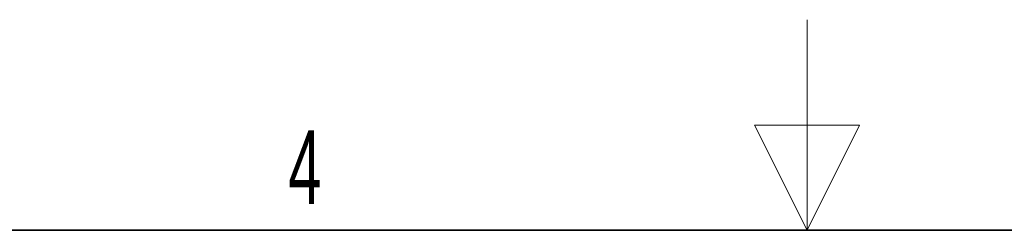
# Paper-space layout 'Blatt4' of a CAD drawing. Header units: millimetres. Extents: x 5 to 418, y 2 to 292.
# Tile 88 of 117: x 180 to 226, y 282 to 292. Entities that reach past the tile are written whole.
import ezdxf

# ---------------------------------------------------------------- set-up
doc = ezdxf.new("R2010")
doc.units = ezdxf.units.MM
doc.layers.add('SLD-0', color=7, linetype='Continuous')
doc.styles.add('SLDTEXTSTYLE0', font='TXT', dxfattribs={"width": 0.605})

psp = doc.layouts.new('Blatt4')

# ---------------------------------------------------------------- linework, layer by layer
at = {"layer": 'SLD-0', "lineweight": 18}
for p, q in [((217, 292.5), (217, 282.5)), ((219.5, 287.5), (214.5, 287.5)), ((214.5, 287.5), (217, 282.5)), ((217, 282.5), (219.5, 287.5))]:
    psp.add_line(p, q, dxfattribs=at)
at = {"layer": 'SLD-0', "lineweight": 35}
psp.add_line((408, 282.5), (26, 282.5), dxfattribs=at)

# ---------------------------------------------------------------- texts
at = {"layer": 'SLD-0', "insert": (193.103, 287.243), "char_height": 3.5, "attachment_point": 2, "style": 'SLDTEXTSTYLE0'}
psp.add_mtext('4', dxfattribs=at)

doc.saveas('drawing.dxf')
